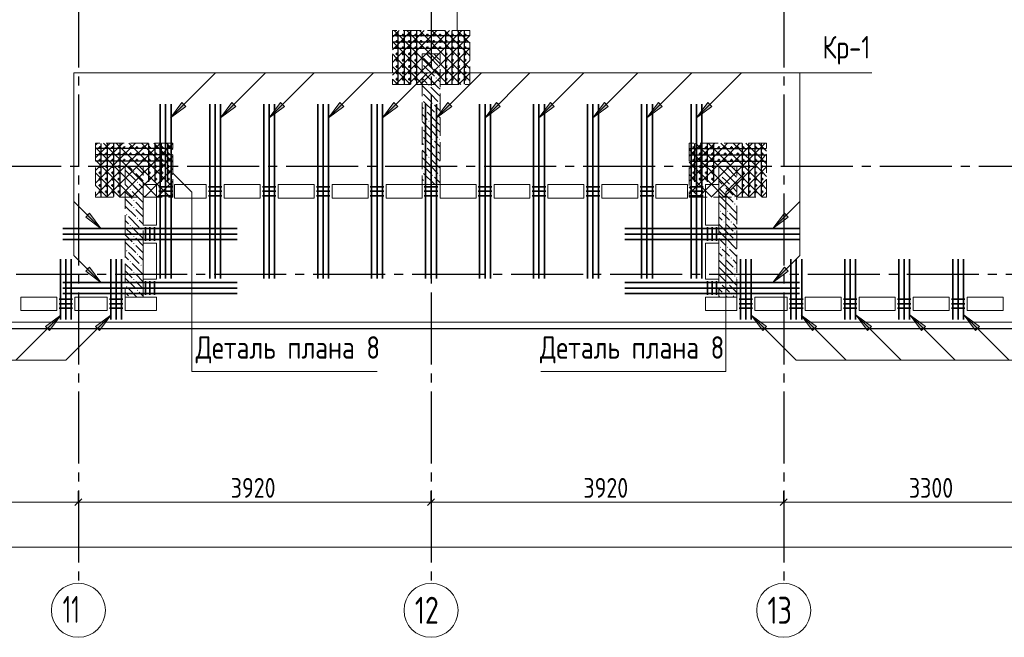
# Model space of a CAD drawing. Header units: millimetres. Extents: x 0 to 61017, y 0 to 42000.
# Tile 3 of 21: x 13147 to 24092, y 16370 to 23231. Entities that reach past the tile are written whole.
import ezdxf

# ---------------------------------------------------------------- set-up
doc = ezdxf.new("R2010")
doc.units = ezdxf.units.MM
doc.linetypes.add('______2', pattern=[270, 200, -70])
doc.linetypes.add('______5', pattern=[1100, 800, -100, 100, -100])
for name, color, linetype, lineweight in [('S1 Стержни арматуры фон', 7, 'Continuous', 25), ('Standard', 7, 'Continuous', 25), ('Вспомогательная арматура', 7, 'Continuous', 25), ('ЖБ Пилон', 180, 'Continuous', 25), ('Оси', 40, '______5', 18), ('Позиционная метка номер позиции', 7, 'Continuous', 13), ('Поперечная арматура', 7, 'Continuous', 25), ('Поперечное армирование AW фон', 7, 'Continuous', 25), ('Примечания', 7, 'Continuous', 25)]:
    doc.layers.add(name, color=color, linetype=linetype, lineweight=lineweight)
doc.layers.add('ЖБ Перекрытие верхний уровень', color=7, linetype='Continuous', lineweight=25, true_color=0xe0e0ff)
doc.styles.add('GOST 2.304-81', font='txt')
doc.styles.add('ISOCPEUR', font='txt')

msp = doc.modelspace()

# ---------------------------------------------------------------- hatches: boundary and pattern name
at = {"layer": 'ЖБ Пилон', "linetype": 'Continuous', "lineweight": 18, "transparency": 33554687}
for points in [[(17620, 22827), (17623, 22823), (17620, 22820)], [(17620, 22747), (17623, 22743), (17620, 22740)], [(17730, 22703), (17737, 22710), (17743, 22703), (17737, 22697)], [(17810, 22703), (17817, 22710), (17820, 22707), (17820, 22700), (17817, 22697)], [(17650, 22623), (17657, 22630), (17663, 22623), (17657, 22617)], [(17770, 22583), (17777, 22590), (17783, 22583), (17777, 22577)], [(17690, 22503), (17697, 22510), (17703, 22503), (17697, 22497)], [(17620, 22427), (17623, 22423), (17620, 22420)], [(17620, 22347), (17623, 22343), (17620, 22340)], [(17650, 22223), (17657, 22230), (17663, 22223), (17657, 22217)], [(17730, 22303), (17737, 22310), (17743, 22303), (17737, 22297)], [(17810, 22303), (17817, 22310), (17820, 22307), (17820, 22300), (17817, 22297)], [(17690, 22103), (17697, 22110), (17703, 22103), (17697, 22097)], [(17770, 22183), (17777, 22190), (17783, 22183), (17777, 22177)], [(17620, 22027), (17623, 22023), (17620, 22020)], [(17620, 21947), (17623, 21943), (17620, 21940)], [(17730, 21903), (17737, 21910), (17743, 21903), (17737, 21897)], [(17810, 21903), (17817, 21910), (17820, 21907), (17820, 21900), (17817, 21897)], [(17650, 21823), (17657, 21830), (17663, 21823), (17657, 21817)], [(17770, 21783), (17777, 21790), (17783, 21783), (17777, 21777)], [(17690, 21703), (17697, 21710), (17703, 21703), (17697, 21697)], [(17620, 21627), (17623, 21623), (17620, 21620)], [(21090, 21583), (21097, 21590), (21103, 21583), (21097, 21577)], [(14330, 21463), (14337, 21470), (14343, 21463), (14337, 21457)], [(14410, 21543), (14417, 21550), (14423, 21543), (14417, 21537)], [(17620, 21547), (17623, 21543), (17620, 21540)], [(17730, 21503), (17737, 21510), (17743, 21503), (17737, 21497)], [(17810, 21503), (17817, 21510), (17820, 21507), (17820, 21500), (17817, 21497)], [(20930, 21503), (20937, 21510), (20943, 21503), (20937, 21497)], [(21010, 21503), (21017, 21510), (21023, 21503), (21017, 21497)], [(14370, 21343), (14377, 21350), (14383, 21343), (14377, 21337)], [(14450, 21423), (14457, 21430), (14463, 21423), (14457, 21417)], [(17650, 21423), (17657, 21430), (17663, 21423), (17657, 21417)], [(20970, 21383), (20977, 21390), (20983, 21383), (20977, 21377)], [(21050, 21383), (21057, 21390), (21063, 21383), (21057, 21377)], [(14490, 21303), (14497, 21310), (14503, 21303), (14497, 21297)], [(21090, 21263), (21097, 21270), (21103, 21263), (21097, 21257)], [(14410, 21223), (14417, 21230), (14423, 21223), (14417, 21217)], [(14410, 21143), (14417, 21150), (14423, 21143), (14417, 21137)], [(21090, 21183), (21097, 21190), (21103, 21183), (21097, 21177)], [(14330, 21063), (14337, 21070), (14343, 21063), (14337, 21057)], [(14450, 21023), (14457, 21030), (14463, 21023), (14457, 21017)], [(20930, 21103), (20937, 21110), (20943, 21103), (20937, 21097)], [(21010, 21103), (21017, 21110), (21023, 21103), (21017, 21097)], [(14370, 20943), (14377, 20950), (14383, 20943), (14377, 20937)], [(14490, 20903), (14497, 20910), (14503, 20903), (14497, 20897)], [(20970, 20983), (20977, 20990), (20983, 20983), (20977, 20977)], [(21050, 20983), (21057, 20990), (21063, 20983), (21057, 20977)], [(14410, 20823), (14417, 20830), (14423, 20823), (14417, 20817)], [(21090, 20863), (21097, 20870), (21103, 20863), (21097, 20857)], [(14410, 20743), (14417, 20750), (14423, 20743), (14417, 20737)], [(20930, 20703), (20937, 20710), (20943, 20703), (20937, 20697)], [(21010, 20703), (21017, 20710), (21023, 20703), (21017, 20697)], [(21090, 20783), (21097, 20790), (21103, 20783), (21097, 20777)], [(14330, 20663), (14337, 20670), (14343, 20663), (14337, 20657)], [(14450, 20623), (14457, 20630), (14463, 20623), (14457, 20617)], [(20970, 20583), (20977, 20590), (20983, 20583), (20977, 20577)], [(21050, 20583), (21057, 20590), (21063, 20583), (21057, 20577)], [(14370, 20543), (14377, 20550), (14383, 20543), (14377, 20537)], [(14490, 20503), (14497, 20510), (14503, 20503), (14497, 20497)], [(21090, 20463), (21097, 20470), (21103, 20463), (21097, 20457)], [(14410, 20423), (14417, 20430), (14423, 20423), (14417, 20417)], [(21090, 20383), (21097, 20390), (21103, 20383), (21097, 20377)], [(14330, 20263), (14337, 20270), (14343, 20263), (14337, 20257)], [(14410, 20343), (14417, 20350), (14423, 20343), (14417, 20337)], [(20930, 20303), (20937, 20310), (20943, 20303), (20937, 20297)], [(21010, 20303), (21017, 20310), (21023, 20303), (21017, 20297)], [(14450, 20223), (14457, 20230), (14463, 20223), (14457, 20217)], [(20970, 20183), (20977, 20190), (20983, 20183), (20977, 20177)], [(21050, 20183), (21057, 20190), (21063, 20183), (21057, 20177)]]:
    msp.add_hatch(color=7, dxfattribs=at).paths.add_polyline_path(points, flags=16)
at = {"layer": 'Позиционная метка номер позиции', "linetype": 'Continuous', "lineweight": 13, "transparency": 33554687}
for points in [[(14994, 22268), (14824, 22140), (14951, 22310)], [(14994, 22268), (14824, 22140), (14951, 22310)], [(15550, 22268), (15380, 22140), (15507, 22310)], [(16090, 22268), (15920, 22140), (16047, 22310)], [(16750, 22268), (16580, 22140), (16707, 22310)], [(17350, 22268), (17180, 22140), (17307, 22310)], [(17950, 22268), (17780, 22140), (17907, 22310)], [(18490, 22268), (18320, 22140), (18447, 22310)], [(19090, 22268), (18920, 22140), (19047, 22310)], [(19690, 22268), (19520, 22140), (19647, 22310)], [(20290, 22268), (20120, 22140), (20247, 22310)], [(20840, 22268), (20670, 22140), (20797, 22310)], [(13923, 21080), (14051, 20910), (13881, 21037)], [(21691, 21037), (21521, 20910), (21649, 21080)], [(13923, 20480), (14051, 20310), (13881, 20437)], [(13923, 20480), (14051, 20310), (13881, 20437)], [(21691, 20437), (21521, 20310), (21649, 20480)], [(13435, 19822), (13605, 19950), (13478, 19780)], [(13990, 19822), (14160, 19950), (14033, 19780)], [(21407, 19780), (21280, 19950), (21450, 19822)], [(21962, 19780), (21835, 19950), (22005, 19822)], [(22572, 19780), (22445, 19950), (22615, 19822)], [(23172, 19780), (23045, 19950), (23215, 19822)], [(23772, 19780), (23645, 19950), (23815, 19822)]]:
    msp.add_hatch(color=7, dxfattribs=at).paths.add_polyline_path(points, flags=16)

# ---------------------------------------------------------------- linework, layer by layer
at = {"layer": 'S1 Стержни арматуры фон', "color": 7, "linetype": 'Continuous', "lineweight": 35, "transparency": 33554687}
for p, q in [((14710, 22294), (14710, 20356)), ((14710, 22294), (14710, 20356)), ((14770, 22294), (14770, 20356)), ((14770, 22294), (14770, 20356)), ((14830, 22294), (14830, 20356)), ((14830, 22294), (14830, 20356)), ((15260, 22294), (15260, 20356)), ((15260, 22294), (15260, 20356)), ((15320, 22294), (15320, 20356)), ((15320, 22294), (15320, 20356)), ((15380, 22294), (15380, 20356)), ((15380, 22294), (15380, 20356)), ((15860, 22294), (15860, 20356)), ((15860, 22294), (15860, 20356)), ((15920, 22294), (15920, 20356)), ((15920, 22294), (15920, 20356)), ((15980, 22294), (15980, 20356)), ((15980, 22294), (15980, 20356)), ((16460, 22294), (16460, 20356)), ((16460, 22294), (16460, 20356)), ((16520, 22294), (16520, 20356)), ((16520, 22294), (16520, 20356)), ((16580, 22294), (16580, 20356)), ((16580, 22294), (16580, 20356)), ((17060, 22294), (17060, 20356)), ((17060, 22294), (17060, 20356)), ((17120, 22294), (17120, 20356)), ((17120, 22294), (17120, 20356)), ((17180, 22294), (17180, 20356)), ((17180, 22294), (17180, 20356)), ((17660, 22294), (17660, 20356)), ((17660, 22294), (17660, 20356)), ((17720, 22294), (17720, 20356)), ((17720, 22294), (17720, 20356)), ((17780, 22294), (17780, 20356)), ((17780, 22294), (17780, 20356)), ((18260, 22294), (18260, 20356)), ((18260, 22294), (18260, 20356)), ((18320, 22294), (18320, 20356)), ((18320, 22294), (18320, 20356)), ((18380, 22294), (18380, 20356)), ((18380, 22294), (18380, 20356)), ((18860, 22294), (18860, 20356)), ((18860, 22294), (18860, 20356)), ((18920, 22294), (18920, 20356)), ((18920, 22294), (18920, 20356)), ((18980, 22294), (18980, 20356)), ((18980, 22294), (18980, 20356)), ((19460, 22294), (19460, 20356)), ((19460, 22294), (19460, 20356)), ((19520, 22294), (19520, 20356)), ((19520, 22294), (19520, 20356)), ((19580, 22294), (19580, 20356)), ((19580, 22294), (19580, 20356)), ((20060, 22294), (20060, 20356)), ((20060, 22294), (20060, 20356)), ((20120, 22294), (20120, 20356)), ((20120, 22294), (20120, 20356)), ((20180, 22294), (20180, 20356)), ((20180, 22294), (20180, 20356)), ((20610, 22294), (20610, 20356)), ((20610, 22294), (20610, 20356)), ((20670, 22294), (20670, 20356)), ((20670, 22294), (20670, 20356)), ((20730, 22294), (20730, 20356)), ((20730, 22294), (20730, 20356)), ((13626, 20910), (15564, 20910)), ((13626, 20910), (15564, 20910)), ((21814, 20910), (19876, 20910)), ((21814, 20910), (19876, 20910)), ((13626, 20850), (15564, 20850)), ((13626, 20850), (15564, 20850)), ((21814, 20850), (19876, 20850)), ((21814, 20850), (19876, 20850)), ((13626, 20790), (15564, 20790)), ((13626, 20790), (15564, 20790)), ((21814, 20790), (19876, 20790)), ((21814, 20790), (19876, 20790)), ((13600, 19900), (13600, 20572)), ((13660, 19900), (13660, 20572)), ((13720, 19900), (13720, 20572)), ((14160, 19900), (14160, 20572)), ((14220, 19900), (14220, 20572)), ((14280, 19900), (14280, 20572)), ((21160, 19900), (21160, 20572)), ((21220, 19900), (21220, 20572)), ((21280, 19900), (21280, 20572)), ((21720, 19900), (21720, 20572)), ((21780, 19900), (21780, 20572)), ((21840, 19900), (21840, 20572)), ((22320, 19900), (22320, 20572)), ((22380, 19900), (22380, 20572)), ((22440, 19900), (22440, 20572)), ((22920, 19900), (22920, 20572)), ((22980, 19900), (22980, 20572)), ((23040, 19900), (23040, 20572)), ((23520, 19900), (23520, 20572)), ((23580, 19900), (23580, 20572)), ((23640, 19900), (23640, 20572)), ((13626, 20310), (15564, 20310)), ((13626, 20310), (15564, 20310)), ((13626, 20250), (15564, 20250)), ((13626, 20250), (15564, 20250)), ((21814, 20310), (19876, 20310)), ((21814, 20310), (19876, 20310)), ((21814, 20250), (19876, 20250)), ((21814, 20250), (19876, 20250)), ((13626, 20190), (15564, 20190)), ((13626, 20190), (15564, 20190)), ((21814, 20190), (19876, 20190)), ((21814, 20190), (19876, 20190))]:
    msp.add_line(p, q, dxfattribs=at)
at = {"layer": 'Standard', "color": 251, "linetype": 'Continuous', "lineweight": -3, "true_color": 0x656565, "transparency": 33554687}
for p, q in [((13800, 17870), (13800, 17995)), ((17720, 17870), (17720, 17995)), ((21640, 17870), (21640, 17995)), ((13800, 17870), (13800, 17745)), ((13800, 17870), (13800, 17418)), ((17720, 17870), (17720, 17745)), ((17720, 17870), (17720, 17418)), ((21640, 17870), (21640, 17745)), ((21640, 17870), (21640, 17418))]:
    msp.add_line(p, q, dxfattribs=at)
at = {"layer": 'Standard', "color": 7, "linetype": 'Continuous', "lineweight": 13, "transparency": 33554687}
for p, q in [((10500, 17870), (13800, 17870)), ((13800, 17870), (17720, 17870)), ((17720, 17870), (21640, 17870)), ((21640, 17870), (24940, 17870)), ((49280, 17370), (7200, 17370))]:
    msp.add_line(p, q, dxfattribs=at)
at = {"layer": 'Standard', "color": 7, "linetype": 'Continuous', "lineweight": 25, "transparency": 33554687}
for p, q in [((13762, 17833), (13838, 17907)), ((17682, 17833), (17757, 17907)), ((21602, 17833), (21677, 17907))]:
    msp.add_line(p, q, dxfattribs=at)
at = {"layer": 'Standard', "color": 254, "linetype": 'Continuous', "lineweight": 25, "true_color": 0xc4c4ff, "transparency": 33554687}
msp.add_lwpolyline([(7025, 19800), (49780, 19800), (49780, 35644), (7025, 35644), (7025, 19800)], dxfattribs=at)
at = {"layer": 'Вспомогательная арматура', "color": 7, "linetype": 'Continuous', "lineweight": 25, "transparency": 33554687}
for p, q in [((17350, 23105), (17350, 22515)), ((17420, 23105), (17420, 22515)), ((17490, 23105), (17490, 22515)), ((17560, 23105), (17560, 22515)), ((17880, 23105), (17880, 22515)), ((17950, 23105), (17950, 22515)), ((18020, 23105), (18020, 22515)), ((18090, 23105), (18090, 22515)), ((18145, 23050), (17295, 23050)), ((18145, 22980), (17295, 22980)), ((18145, 22910), (17295, 22910)), ((14845, 21800), (13995, 21800)), ((14050, 21855), (14050, 21265)), ((14120, 21855), (14120, 21265)), ((14190, 21855), (14190, 21265)), ((14260, 21855), (14260, 21265)), ((14580, 21855), (14580, 21430)), ((14650, 21855), (14650, 21430)), ((14720, 21855), (14720, 21430)), ((14790, 21855), (14790, 21430)), ((20595, 21800), (21445, 21800)), ((20650, 21855), (20650, 21430)), ((20720, 21855), (20720, 21430)), ((20790, 21855), (20790, 21430)), ((20860, 21855), (20860, 21430)), ((21180, 21855), (21180, 21265)), ((21250, 21855), (21250, 21265)), ((21320, 21855), (21320, 21265)), ((21390, 21855), (21390, 21265)), ((14845, 21730), (13995, 21730)), ((20595, 21730), (21445, 21730)), ((14845, 21660), (13995, 21660)), ((20595, 21660), (21445, 21660))]:
    msp.add_line(p, q, dxfattribs=at)
at = {"layer": 'ЖБ Перекрытие верхний уровень', "color": 7, "linetype": 'Continuous', "lineweight": 18, "transparency": 33554687}
for p, q in [((14520, 20950), (14520, 21400)), ((14520, 21400), (14670, 21400)), ((14670, 21400), (14670, 20950)), ((14870, 21400), (15220, 21400)), ((14870, 21250), (14870, 21400)), ((15220, 21400), (15220, 21250)), ((15420, 21250), (15420, 21400)), ((15420, 21400), (15820, 21400)), ((15820, 21400), (15820, 21250)), ((16020, 21400), (16420, 21400)), ((16020, 21250), (16020, 21400)), ((16420, 21400), (16420, 21250)), ((16620, 21400), (17020, 21400)), ((16620, 21250), (16620, 21400)), ((17020, 21400), (17020, 21250)), ((17220, 21250), (17220, 21400)), ((17220, 21400), (17620, 21400)), ((17620, 21400), (17620, 21250)), ((17820, 21250), (17820, 21400)), ((17820, 21400), (18220, 21400)), ((18220, 21400), (18220, 21250)), ((18420, 21250), (18420, 21400)), ((18420, 21400), (18820, 21400)), ((18820, 21400), (18820, 21250)), ((19020, 21250), (19020, 21400)), ((19020, 21400), (19420, 21400)), ((19420, 21400), (19420, 21250)), ((19620, 21400), (20020, 21400)), ((19620, 21250), (19620, 21400)), ((20020, 21400), (20020, 21250)), ((20220, 21250), (20220, 21400)), ((20220, 21400), (20570, 21400)), ((20570, 21400), (20570, 21250)), ((20770, 20950), (20770, 21400)), ((20770, 21400), (20920, 21400)), ((20920, 21400), (20920, 20950)), ((15220, 21250), (14870, 21250)), ((15820, 21250), (15420, 21250)), ((16420, 21250), (16020, 21250)), ((17020, 21250), (16620, 21250)), ((17620, 21250), (17220, 21250)), ((18220, 21250), (17820, 21250)), ((18820, 21250), (18420, 21250)), ((19420, 21250), (19020, 21250)), ((20020, 21250), (19620, 21250)), ((20570, 21250), (20220, 21250)), ((14670, 20950), (14520, 20950)), ((20920, 20950), (20770, 20950)), ((14520, 20350), (14520, 20750)), ((14520, 20750), (14670, 20750)), ((14670, 20750), (14670, 20350)), ((20770, 20350), (20770, 20750)), ((20770, 20750), (20920, 20750)), ((20920, 20750), (20920, 20350)), ((14670, 20350), (14520, 20350)), ((20920, 20350), (20770, 20350)), ((13160, 20000), (13160, 20150)), ((13160, 20150), (13560, 20150)), ((13560, 20150), (13560, 20000)), ((13760, 20000), (13760, 20150)), ((13760, 20150), (14120, 20150)), ((14120, 20150), (14120, 20000)), ((14320, 20000), (14320, 20150)), ((14320, 20150), (14670, 20150)), ((14670, 20150), (14670, 20000)), ((20770, 20000), (20770, 20150)), ((20770, 20150), (21120, 20150)), ((21120, 20150), (21120, 20000)), ((21320, 20000), (21320, 20150)), ((21320, 20150), (21680, 20150)), ((21680, 20150), (21680, 20000)), ((21880, 20150), (22280, 20150)), ((21880, 20000), (21880, 20150)), ((22280, 20150), (22280, 20000)), ((22480, 20000), (22480, 20150)), ((22480, 20150), (22880, 20150)), ((22880, 20150), (22880, 20000)), ((23080, 20000), (23080, 20150)), ((23080, 20150), (23480, 20150)), ((23480, 20150), (23480, 20000)), ((23680, 20150), (24080, 20150)), ((23680, 20000), (23680, 20150)), ((24080, 20150), (24080, 20000)), ((13560, 20000), (13160, 20000)), ((14120, 20000), (13760, 20000)), ((14670, 20000), (14320, 20000)), ((21120, 20000), (20770, 20000)), ((21680, 20000), (21320, 20000)), ((22280, 20000), (21880, 20000)), ((22880, 20000), (22480, 20000)), ((23480, 20000), (23080, 20000)), ((24080, 20000), (23680, 20000)), ((7100, 19870), (28240, 19870))]:
    msp.add_line(p, q, dxfattribs=at)
at = {"layer": 'ЖБ Пилон', "color": 253, "linetype": '______2', "lineweight": 13, "true_color": 0xa0a0a0, "transparency": 33554687}
for p, q in [((17620, 22850), (17620, 21400)), ((17820, 22850), (17620, 22850)), ((17820, 21400), (17820, 22850)), ((14320, 21600), (14320, 20150)), ((14520, 21600), (14320, 21600)), ((14520, 20150), (14520, 21600)), ((20920, 21600), (20920, 20150)), ((21120, 21600), (20920, 21600)), ((21120, 20150), (21120, 21600)), ((17620, 21400), (17820, 21400)), ((14320, 20150), (14520, 20150)), ((20920, 20150), (21120, 20150))]:
    msp.add_line(p, q, dxfattribs=at)
at = {"layer": 'ЖБ Пилон', "color": 9, "linetype": 'Continuous', "lineweight": 18, "true_color": 0xc7c7c7, "transparency": 33554687}
for p, q in [((17637, 22803), (17717, 22723)), ((17717, 22803), (17670, 22850)), ((17717, 22803), (17797, 22723)), ((17750, 22850), (17797, 22803)), ((17797, 22803), (17820, 22780)), ((17620, 22660), (17637, 22643)), ((17637, 22723), (17757, 22603)), ((17797, 22643), (17757, 22683)), ((17620, 22580), (17677, 22523)), ((17797, 22483), (17677, 22603)), ((17820, 22620), (17797, 22643)), ((17797, 22563), (17820, 22540)), ((17717, 22403), (17620, 22500)), ((17717, 22483), (17797, 22403)), ((17797, 22483), (17820, 22460)), ((17637, 22403), (17717, 22323)), ((17717, 22403), (17797, 22323)), ((17797, 22403), (17820, 22380)), ((17620, 22260), (17637, 22243)), ((17637, 22323), (17757, 22203)), ((17797, 22243), (17757, 22283)), ((17820, 22220), (17797, 22243)), ((17620, 22180), (17677, 22123)), ((17797, 22083), (17677, 22203)), ((17797, 22163), (17820, 22140)), ((17717, 22003), (17620, 22100)), ((17637, 22003), (17717, 21923)), ((17717, 22083), (17797, 22003)), ((17717, 22003), (17797, 21923)), ((17797, 22083), (17820, 22060)), ((17797, 22003), (17820, 21980)), ((17637, 21923), (17757, 21803)), ((17620, 21860), (17637, 21843)), ((17797, 21683), (17677, 21803)), ((17797, 21843), (17757, 21883)), ((17820, 21820), (17797, 21843)), ((17620, 21780), (17677, 21723)), ((17717, 21603), (17620, 21700)), ((17717, 21683), (17797, 21603)), ((17797, 21763), (17820, 21740)), ((17797, 21683), (17820, 21660)), ((14397, 21563), (14360, 21600)), ((14440, 21600), (14517, 21523)), ((17637, 21603), (17717, 21523)), ((17717, 21603), (17797, 21523)), ((17797, 21603), (17820, 21580)), ((20920, 21600), (20997, 21523)), ((21000, 21600), (21117, 21483)), ((21117, 21563), (21120, 21560)), ((14320, 21560), (14437, 21443)), ((14437, 21523), (14520, 21440)), ((17620, 21460), (17637, 21443)), ((17637, 21523), (17757, 21403)), ((17797, 21443), (17757, 21483)), ((20997, 21443), (20957, 21483)), ((21037, 21483), (21120, 21400)), ((14320, 21400), (14357, 21363)), ((14357, 21443), (14477, 21323)), ((14520, 21360), (14477, 21403)), ((17680, 21400), (17677, 21403)), ((17820, 21420), (17797, 21443)), ((20920, 21440), (20957, 21403)), ((20997, 21283), (20920, 21360)), ((21037, 21403), (20997, 21443)), ((20997, 21363), (21077, 21283)), ((21077, 21363), (21120, 21320)), ((14320, 21320), (14397, 21243)), ((14357, 21203), (14320, 21240)), ((14517, 21203), (14397, 21323)), ((14517, 21283), (14520, 21280)), ((20920, 21280), (20997, 21203)), ((20997, 21283), (21077, 21203)), ((21120, 21240), (21117, 21243)), ((14320, 21160), (14437, 21043)), ((14397, 21163), (14357, 21203)), ((14437, 21203), (14517, 21123)), ((14517, 21203), (14520, 21200)), ((20920, 21200), (20997, 21123)), ((20997, 21203), (21117, 21083)), ((21117, 21163), (21120, 21160)), ((14357, 21043), (14477, 20923)), ((14437, 21123), (14520, 21040)), ((20920, 21040), (20957, 21003)), ((20997, 21043), (20957, 21083)), ((21037, 21003), (20997, 21043)), ((21037, 21083), (21120, 21000)), ((14320, 21000), (14357, 20963)), ((14320, 20920), (14397, 20843)), ((14517, 20803), (14397, 20923)), ((14520, 20960), (14477, 21003)), ((20997, 20883), (20920, 20960)), ((20997, 20963), (21077, 20883)), ((21077, 20963), (21120, 20920)), ((14357, 20803), (14320, 20840)), ((14397, 20763), (14357, 20803)), ((14437, 20803), (14517, 20723)), ((14517, 20883), (14520, 20880)), ((14517, 20803), (14520, 20800)), ((20920, 20880), (20997, 20803)), ((20920, 20800), (20997, 20723)), ((20997, 20883), (21077, 20803)), ((20997, 20803), (21117, 20683)), ((21120, 20840), (21117, 20843)), ((14320, 20760), (14437, 20643)), ((14437, 20723), (14520, 20640)), ((21117, 20763), (21120, 20760)), ((14320, 20600), (14357, 20563)), ((14357, 20643), (14477, 20523)), ((14520, 20560), (14477, 20603)), ((20920, 20640), (20957, 20603)), ((20997, 20643), (20957, 20683)), ((21037, 20603), (20997, 20643)), ((21037, 20683), (21120, 20600)), ((14320, 20520), (14397, 20443)), ((14517, 20403), (14397, 20523)), ((14517, 20483), (14520, 20480)), ((20997, 20483), (20920, 20560)), ((20920, 20480), (20997, 20403)), ((20997, 20563), (21077, 20483)), ((20997, 20483), (21077, 20403)), ((21077, 20563), (21120, 20520)), ((14357, 20403), (14320, 20440)), ((14320, 20360), (14437, 20243)), ((14397, 20363), (14357, 20403)), ((14437, 20403), (14517, 20323)), ((14517, 20403), (14520, 20400)), ((20920, 20400), (20997, 20323)), ((20997, 20403), (21117, 20283)), ((21120, 20440), (21117, 20443)), ((21117, 20363), (21120, 20360)), ((14437, 20323), (14520, 20240)), ((20997, 20243), (20957, 20283)), ((21037, 20283), (21120, 20200)), ((14320, 20200), (14357, 20163)), ((14357, 20243), (14450, 20150)), ((14520, 20160), (14477, 20203)), ((20920, 20240), (20957, 20203)), ((20930, 20150), (20920, 20160)), ((21037, 20203), (20997, 20243)), ((20997, 20163), (21010, 20150)), ((21077, 20163), (21090, 20150))]:
    msp.add_line(p, q, dxfattribs=at)
at = {"layer": 'Оси', "color": 8, "linetype": '______5', "lineweight": -3, "transparency": 33554687}
for p, q in [((13800, 40000), (13800, 16970)), ((21640, 40000), (21640, 16970)), ((17720, 38900), (17720, 16970)), ((49910, 21600), (4600, 21600)), ((50210, 20400), (4600, 20400))]:
    msp.add_line(p, q, dxfattribs=at)
at = {"layer": 'Оси', "color": 7, "linetype": 'Continuous', "lineweight": 13, "transparency": 33554687}
for centre in [(13800, 16670), (17720, 16670), (21640, 16670)]:
    msp.add_circle(centre, 300, dxfattribs=at)
at = {"layer": 'Позиционная метка номер позиции', "color": 7, "linetype": 'Continuous', "lineweight": 13, "transparency": 33554687}
for p, q in [((14824, 22140), (15324, 22640)), ((15380, 22140), (15880, 22640)), ((15920, 22140), (16420, 22640)), ((16580, 22140), (17080, 22640)), ((17180, 22140), (17680, 22640)), ((17780, 22140), (18280, 22640)), ((18320, 22140), (18820, 22640)), ((18920, 22140), (19420, 22640)), ((19520, 22140), (20020, 22640)), ((20120, 22140), (20620, 22640)), ((20670, 22140), (21170, 22640)), ((14824, 22140), (14951, 22310)), ((14824, 22140), (14951, 22310)), ((14994, 22268), (14824, 22140)), ((14994, 22268), (14824, 22140)), ((14951, 22310), (14994, 22268)), ((14951, 22310), (14994, 22268)), ((14972, 22289), (14983, 22300)), ((14972, 22289), (14983, 22300)), ((15380, 22140), (15507, 22310)), ((15550, 22268), (15380, 22140)), ((15507, 22310), (15550, 22268)), ((15528, 22289), (15539, 22300)), ((15920, 22140), (16047, 22310)), ((16090, 22268), (15920, 22140)), ((16047, 22310), (16090, 22268)), ((16068, 22289), (16079, 22300)), ((16580, 22140), (16707, 22310)), ((16750, 22268), (16580, 22140)), ((16707, 22310), (16750, 22268)), ((16728, 22289), (16739, 22300)), ((17180, 22140), (17307, 22310)), ((17350, 22268), (17180, 22140)), ((17307, 22310), (17350, 22268)), ((17328, 22289), (17339, 22300)), ((17780, 22140), (17907, 22310)), ((17950, 22268), (17780, 22140)), ((17907, 22310), (17950, 22268)), ((17928, 22289), (17939, 22300)), ((18320, 22140), (18447, 22310)), ((18490, 22268), (18320, 22140)), ((18447, 22310), (18490, 22268)), ((18468, 22289), (18479, 22300)), ((18920, 22140), (19047, 22310)), ((19090, 22268), (18920, 22140)), ((19047, 22310), (19090, 22268)), ((19068, 22289), (19079, 22300)), ((19520, 22140), (19647, 22310)), ((19690, 22268), (19520, 22140)), ((19647, 22310), (19690, 22268)), ((19668, 22289), (19679, 22300)), ((20120, 22140), (20247, 22310)), ((20290, 22268), (20120, 22140)), ((20247, 22310), (20290, 22268)), ((20268, 22289), (20279, 22300)), ((20670, 22140), (20797, 22310)), ((20840, 22268), (20670, 22140)), ((20797, 22310), (20840, 22268)), ((20818, 22289), (20829, 22300)), ((14824, 22140), (14824, 22140)), ((14824, 22140), (14824, 22140)), ((14824, 22140), (14824, 22140)), ((14824, 22140), (14824, 22140)), ((14824, 22140), (14824, 22140)), ((14824, 22140), (14824, 22140)), ((15380, 22140), (15380, 22140)), ((15380, 22140), (15380, 22140)), ((15380, 22140), (15380, 22140)), ((15920, 22140), (15920, 22140)), ((15920, 22140), (15920, 22140)), ((15920, 22140), (15920, 22140)), ((16580, 22140), (16580, 22140)), ((16580, 22140), (16580, 22140)), ((16580, 22140), (16580, 22140)), ((17180, 22140), (17180, 22140)), ((17180, 22140), (17180, 22140)), ((17180, 22140), (17180, 22140)), ((17780, 22140), (17780, 22140)), ((17780, 22140), (17780, 22140)), ((17780, 22140), (17780, 22140)), ((18320, 22140), (18320, 22140)), ((18320, 22140), (18320, 22140)), ((18320, 22140), (18320, 22140)), ((18920, 22140), (18920, 22140)), ((18920, 22140), (18920, 22140)), ((18920, 22140), (18920, 22140)), ((19520, 22140), (19520, 22140)), ((19520, 22140), (19520, 22140)), ((19520, 22140), (19520, 22140)), ((20120, 22140), (20120, 22140)), ((20120, 22140), (20120, 22140)), ((20120, 22140), (20120, 22140)), ((20670, 22140), (20670, 22140)), ((20670, 22140), (20670, 22140)), ((20670, 22140), (20670, 22140)), ((14051, 20910), (13751, 21210)), ((21521, 20910), (21821, 21210)), ((13881, 21037), (13923, 21080)), ((14051, 20910), (13881, 21037)), ((13902, 21058), (13892, 21069)), ((13923, 21080), (14051, 20910)), ((21521, 20910), (21649, 21080)), ((21691, 21037), (21521, 20910)), ((21649, 21080), (21691, 21037)), ((21670, 21058), (21680, 21069)), ((14051, 20910), (14051, 20910)), ((14051, 20910), (14051, 20910)), ((14051, 20910), (14051, 20910)), ((21521, 20910), (21521, 20910)), ((21521, 20910), (21521, 20910)), ((21521, 20910), (21521, 20910)), ((14051, 20310), (13751, 20610)), ((13881, 20437), (13923, 20480)), ((13881, 20437), (13923, 20480)), ((13902, 20458), (13892, 20469)), ((13902, 20458), (13892, 20469)), ((13923, 20480), (14051, 20310)), ((13923, 20480), (14051, 20310)), ((21521, 20310), (21649, 20480)), ((21649, 20480), (21691, 20437)), ((21670, 20458), (21680, 20469)), ((14051, 20310), (13881, 20437)), ((14051, 20310), (13881, 20437)), ((21691, 20437), (21521, 20310)), ((14051, 20310), (14051, 20310)), ((14051, 20310), (14051, 20310)), ((14051, 20310), (14051, 20310)), ((14051, 20310), (14051, 20310)), ((14051, 20310), (14051, 20310)), ((14051, 20310), (14051, 20310)), ((21521, 20310), (21521, 20310)), ((21521, 20310), (21521, 20310)), ((21521, 20310), (21521, 20310)), ((13435, 19822), (13605, 19950)), ((13605, 19950), (13478, 19780)), ((13605, 19950), (13605, 19950)), ((13605, 19950), (13605, 19950)), ((13605, 19950), (13605, 19950)), ((13990, 19822), (14160, 19950)), ((14160, 19950), (14033, 19780)), ((14160, 19950), (14160, 19950)), ((14160, 19950), (14160, 19950)), ((14160, 19950), (14160, 19950)), ((21280, 19950), (21280, 19950)), ((21280, 19950), (21280, 19950)), ((21280, 19950), (21280, 19950)), ((21280, 19950), (21450, 19822)), ((21407, 19780), (21280, 19950)), ((21835, 19950), (21835, 19950)), ((21835, 19950), (21835, 19950)), ((21835, 19950), (21835, 19950)), ((21835, 19950), (22005, 19822)), ((21962, 19780), (21835, 19950)), ((22445, 19950), (22445, 19950)), ((22445, 19950), (22445, 19950)), ((22445, 19950), (22445, 19950)), ((22445, 19950), (22615, 19822)), ((22572, 19780), (22445, 19950)), ((23045, 19950), (23045, 19950)), ((23045, 19950), (23045, 19950)), ((23045, 19950), (23045, 19950)), ((23045, 19950), (23215, 19822)), ((23172, 19780), (23045, 19950)), ((23645, 19950), (23645, 19950)), ((23645, 19950), (23645, 19950)), ((23645, 19950), (23645, 19950)), ((23645, 19950), (23815, 19822)), ((23772, 19780), (23645, 19950)), ((13478, 19780), (13435, 19822)), ((14033, 19780), (13990, 19822)), ((21450, 19822), (21407, 19780)), ((22005, 19822), (21962, 19780)), ((22615, 19822), (22572, 19780)), ((23215, 19822), (23172, 19780)), ((23815, 19822), (23772, 19780)), ((13457, 19801), (13446, 19791)), ((14012, 19801), (14001, 19791)), ((21428, 19801), (21439, 19791)), ((21983, 19801), (21994, 19791)), ((22593, 19801), (22604, 19791)), ((23193, 19801), (23204, 19791)), ((23793, 19801), (23804, 19791))]:
    msp.add_line(p, q, dxfattribs=at)
for points in [[(14051, 20310), (13751, 20610), (13751, 22640), (22621, 22640)], [(14824, 22140), (15324, 22640), (22621, 22640)], [(21521, 20310), (21821, 20610), (21821, 22640), (22621, 22640)], [(14160, 19950), (13660, 19450), (10140, 19450)], [(13605, 19950), (13105, 19450), (12305, 19450)], [(21280, 19950), (21780, 19450), (25300, 19450)], [(21835, 19950), (22335, 19450), (23135, 19450)], [(22445, 19950), (22945, 19450), (23745, 19450)], [(23045, 19950), (23545, 19450), (24345, 19450)], [(23645, 19950), (24145, 19450), (24945, 19450)]]:
    msp.add_lwpolyline(points, dxfattribs=at)
at = {"layer": 'Поперечная арматура', "color": 7, "linetype": 'Continuous', "lineweight": 50, "transparency": 33554687}
for centre in [(17340, 23060), (17340, 22990), (17410, 23060), (17410, 22990), (17480, 23060), (17480, 22990), (17550, 23060), (17550, 22990), (17610, 23060), (17610, 22990), (17680, 23060), (17680, 22990), (17750, 23060), (17750, 22990), (17820, 23060), (17820, 22990), (17890, 23060), (17890, 22990), (17960, 23060), (17960, 22990), (18030, 23060), (18030, 22990), (18100, 23060), (18100, 22990), (17340, 22920), (17410, 22920), (17480, 22920), (17550, 22920), (17610, 22920), (17680, 22920), (17750, 22920), (17820, 22920), (17890, 22920), (17960, 22920), (18030, 22920), (18100, 22920), (17340, 22850), (17340, 22780), (17410, 22850), (17410, 22780), (17480, 22850), (17480, 22780), (17550, 22850), (17550, 22780), (17890, 22850), (17890, 22780), (17960, 22850), (17960, 22780), (18030, 22850), (18030, 22780), (18100, 22850), (18100, 22780), (17340, 22710), (17410, 22710), (17480, 22710), (17550, 22710), (17890, 22710), (17960, 22710), (18030, 22710), (18100, 22710), (17340, 22640), (17340, 22570), (17410, 22640), (17410, 22570), (17480, 22640), (17480, 22570), (17550, 22640), (17550, 22570), (17890, 22640), (17890, 22570), (17960, 22640), (17960, 22570), (18030, 22640), (18030, 22570), (18100, 22640), (18100, 22570), (14040, 21810), (14110, 21810), (14180, 21810), (14250, 21810), (14310, 21810), (14380, 21810), (14450, 21810), (14520, 21810), (14590, 21810), (14660, 21810), (14730, 21810), (14800, 21810), (20640, 21810), (20710, 21810), (20780, 21810), (20850, 21810), (20920, 21810), (20990, 21810), (21060, 21810), (21130, 21810), (21190, 21810), (21260, 21810), (21330, 21810), (21400, 21810), (14040, 21740), (14040, 21670), (14110, 21740), (14110, 21670), (14180, 21740), (14180, 21670), (14250, 21740), (14250, 21670), (14310, 21740), (14310, 21670), (14380, 21740), (14380, 21670), (14450, 21740), (14450, 21670), (14520, 21740), (14520, 21670), (14590, 21740), (14590, 21670), (14660, 21740), (14660, 21670), (14730, 21740), (14730, 21670), (14800, 21740), (14800, 21670), (20640, 21740), (20640, 21670), (20710, 21740), (20710, 21670), (20780, 21740), (20780, 21670), (20850, 21740), (20850, 21670), (20920, 21740), (20920, 21670), (20990, 21740), (20990, 21670), (21060, 21740), (21060, 21670), (21130, 21740), (21130, 21670), (21190, 21740), (21190, 21670), (21260, 21740), (21260, 21670), (21330, 21740), (21330, 21670), (21400, 21740), (21400, 21670), (14040, 21600), (14110, 21600), (14180, 21600), (14250, 21600), (14590, 21600), (14660, 21600), (14730, 21600), (14800, 21600), (20640, 21600), (20710, 21600), (20780, 21600), (20850, 21600), (21190, 21600), (21260, 21600), (21330, 21600), (21400, 21600), (14040, 21530), (14040, 21460), (14110, 21530), (14110, 21460), (14180, 21530), (14180, 21460), (14250, 21530), (14250, 21460), (14590, 21530), (14590, 21460), (14660, 21530), (14660, 21460), (14730, 21530), (14730, 21460), (14800, 21530), (14800, 21460), (20640, 21530), (20640, 21460), (20710, 21530), (20710, 21460), (20780, 21530), (20780, 21460), (20850, 21530), (20850, 21460), (21190, 21530), (21190, 21460), (21260, 21530), (21260, 21460), (21330, 21530), (21330, 21460), (21400, 21530), (21400, 21460), (14040, 21390), (14110, 21390), (14180, 21390), (14250, 21390), (21190, 21390), (21260, 21390), (21330, 21390), (21400, 21390), (14040, 21320), (14110, 21320), (14180, 21320), (14250, 21320), (21190, 21320), (21260, 21320), (21330, 21320), (21400, 21320)]:
    msp.add_circle(centre, 5, dxfattribs=at)
at = {"layer": 'Поперечное армирование AW фон', "color": 7, "linetype": 'Continuous', "lineweight": 35, "transparency": 33554687}
for p, q in [((14695, 21375), (14845, 21375)), ((15245, 21375), (15395, 21375)), ((15845, 21375), (15995, 21375)), ((16445, 21375), (16595, 21375)), ((17045, 21375), (17195, 21375)), ((17645, 21375), (17795, 21375)), ((18245, 21375), (18395, 21375)), ((18845, 21375), (18995, 21375)), ((19445, 21375), (19595, 21375)), ((20045, 21375), (20195, 21375)), ((20595, 21375), (20745, 21375)), ((14695, 21325), (14845, 21325)), ((14695, 21275), (14845, 21275)), ((15245, 21325), (15395, 21325)), ((15245, 21275), (15395, 21275)), ((15845, 21325), (15995, 21325)), ((15845, 21275), (15995, 21275)), ((16445, 21325), (16595, 21325)), ((16445, 21275), (16595, 21275)), ((17045, 21325), (17195, 21325)), ((17045, 21275), (17195, 21275)), ((17645, 21325), (17795, 21325)), ((17645, 21275), (17795, 21275)), ((18245, 21325), (18395, 21325)), ((18245, 21275), (18395, 21275)), ((18845, 21325), (18995, 21325)), ((18845, 21275), (18995, 21275)), ((19445, 21325), (19595, 21325)), ((19445, 21275), (19595, 21275)), ((20045, 21325), (20195, 21325)), ((20045, 21275), (20195, 21275)), ((20595, 21325), (20745, 21325)), ((20595, 21275), (20745, 21275)), ((14545, 20775), (14545, 20925)), ((14595, 20775), (14595, 20925)), ((14645, 20775), (14645, 20925)), ((20795, 20775), (20795, 20925)), ((20845, 20775), (20845, 20925)), ((20895, 20775), (20895, 20925)), ((14545, 20175), (14545, 20325)), ((14595, 20175), (14595, 20325)), ((14645, 20175), (14645, 20325)), ((20795, 20175), (20795, 20325)), ((20845, 20175), (20845, 20325)), ((20895, 20175), (20895, 20325)), ((13735, 20125), (13585, 20125)), ((13735, 20075), (13585, 20075)), ((14295, 20125), (14145, 20125)), ((14295, 20075), (14145, 20075)), ((21295, 20125), (21145, 20125)), ((21295, 20075), (21145, 20075)), ((21855, 20125), (21705, 20125)), ((21855, 20075), (21705, 20075)), ((22455, 20125), (22305, 20125)), ((22455, 20075), (22305, 20075)), ((23055, 20125), (22905, 20125)), ((23055, 20075), (22905, 20075)), ((23655, 20125), (23505, 20125)), ((23655, 20075), (23505, 20075)), ((13735, 20025), (13585, 20025)), ((14295, 20025), (14145, 20025)), ((21295, 20025), (21145, 20025)), ((21855, 20025), (21705, 20025)), ((22455, 20025), (22305, 20025)), ((23055, 20025), (22905, 20025)), ((23655, 20025), (23505, 20025))]:
    msp.add_line(p, q, dxfattribs=at)
at = {"layer": 'Примечания', "color": 252, "linetype": 'Continuous', "lineweight": 13, "true_color": 0x8f8f8f, "transparency": 33554687}
for p, q in [((17290, 23036), (17364, 23110)), ((17290, 22896), (17504, 23110)), ((17310, 23110), (17617, 22803)), ((17337, 22803), (17644, 23110)), ((17450, 23110), (17757, 22803)), ((17477, 22803), (17784, 23110)), ((17590, 23110), (17897, 22803)), ((17617, 22803), (17924, 23110)), ((17730, 23110), (18037, 22803)), ((17757, 22803), (18064, 23110)), ((17870, 23110), (18150, 22830)), ((18010, 23110), (18150, 22970)), ((17290, 22990), (17477, 22803)), ((17897, 22803), (18150, 23056)), ((18037, 22803), (18150, 22916)), ((17290, 22850), (17337, 22803)), ((17290, 22756), (17337, 22803)), ((17290, 22616), (17477, 22803)), ((17324, 22510), (17617, 22803)), ((17337, 22803), (17630, 22510)), ((17464, 22510), (17757, 22803)), ((17477, 22803), (17770, 22510)), ((17604, 22510), (17897, 22803)), ((17617, 22803), (17910, 22510)), ((17744, 22510), (18037, 22803)), ((17757, 22803), (18050, 22510)), ((17884, 22510), (18150, 22776)), ((17897, 22803), (18150, 22550)), ((18037, 22803), (18150, 22690)), ((17290, 22710), (17490, 22510)), ((17290, 22570), (17350, 22510)), ((18024, 22510), (18150, 22636)), ((13990, 21836), (14014, 21860)), ((13990, 21696), (14154, 21860)), ((13990, 21556), (14294, 21860)), ((13990, 21416), (14397, 21823)), ((13990, 21810), (14397, 21403)), ((14080, 21860), (14397, 21543)), ((14220, 21860), (14397, 21683)), ((14360, 21860), (14397, 21823)), ((14397, 21823), (14434, 21860)), ((14397, 21683), (14574, 21860)), ((14397, 21543), (14714, 21860)), ((14397, 21403), (14850, 21856)), ((14397, 21823), (14817, 21403)), ((14500, 21860), (14850, 21510)), ((14640, 21860), (14850, 21650)), ((14780, 21860), (14850, 21790)), ((20590, 21856), (20594, 21860)), ((20590, 21716), (20734, 21860)), ((20590, 21576), (20874, 21860)), ((20590, 21436), (21014, 21860)), ((20590, 21790), (20977, 21403)), ((20660, 21860), (21117, 21403)), ((20697, 21403), (21154, 21860)), ((20800, 21860), (21257, 21403)), ((20837, 21403), (21294, 21860)), ((20940, 21860), (21397, 21403)), ((20977, 21403), (21397, 21823)), ((21080, 21860), (21397, 21543)), ((21220, 21860), (21397, 21683)), ((21360, 21860), (21397, 21823)), ((21397, 21823), (21434, 21860)), ((21397, 21823), (21450, 21770)), ((14117, 21403), (14397, 21683)), ((14397, 21683), (14677, 21403)), ((14537, 21403), (14850, 21716)), ((21117, 21403), (21397, 21683)), ((21397, 21683), (21450, 21736)), ((21397, 21683), (21450, 21630)), ((13990, 21670), (14257, 21403)), ((14677, 21403), (14850, 21576)), ((20590, 21650), (20837, 21403)), ((21397, 21543), (21450, 21596)), ((13990, 21530), (14117, 21403)), ((14257, 21403), (14397, 21543)), ((14397, 21543), (14537, 21403)), ((20590, 21510), (20697, 21403)), ((21257, 21403), (21397, 21543)), ((21397, 21543), (21450, 21490)), ((21397, 21403), (21450, 21456)), ((13990, 21276), (14117, 21403)), ((13990, 21390), (14120, 21260)), ((14114, 21260), (14257, 21403)), ((14117, 21403), (14260, 21260)), ((14254, 21260), (14397, 21403)), ((14257, 21403), (14397, 21263)), ((14397, 21263), (14537, 21403)), ((14397, 21403), (14540, 21260)), ((14534, 21260), (14677, 21403)), ((14537, 21403), (14680, 21260)), ((14674, 21260), (14817, 21403)), ((14677, 21403), (14820, 21260)), ((14817, 21403), (14850, 21436)), ((14817, 21403), (14850, 21370)), ((20590, 21296), (20697, 21403)), ((20590, 21370), (20700, 21260)), ((20694, 21260), (20837, 21403)), ((20697, 21403), (20840, 21260)), ((20834, 21260), (20977, 21403)), ((20837, 21403), (20980, 21260)), ((20974, 21260), (21117, 21403)), ((20977, 21403), (21120, 21260)), ((21114, 21260), (21257, 21403)), ((21117, 21403), (21260, 21260)), ((21254, 21260), (21397, 21403)), ((21257, 21403), (21397, 21263)), ((21397, 21403), (21450, 21350)), ((14394, 21260), (14397, 21263)), ((14397, 21263), (14400, 21260)), ((14814, 21260), (14850, 21296)), ((21394, 21260), (21397, 21263)), ((21397, 21263), (21450, 21316)), ((21397, 21263), (21400, 21260))]:
    msp.add_line(p, q, dxfattribs=at)
at = {"layer": 'Примечания', "color": 7, "linetype": '______2', "lineweight": 13, "transparency": 33554687}
for p, q in [((18150, 23110), (17290, 23110)), ((17290, 23110), (17290, 22510)), ((18150, 22510), (18150, 23110)), ((17290, 22510), (18150, 22510)), ((14850, 21860), (13990, 21860)), ((13990, 21860), (13990, 21260)), ((14850, 21260), (14850, 21860)), ((21450, 21860), (20590, 21860)), ((20590, 21860), (20590, 21260)), ((21450, 21260), (21450, 21860)), ((13990, 21260), (14850, 21260)), ((20590, 21260), (21450, 21260))]:
    msp.add_line(p, q, dxfattribs=at)
at = {"layer": 'Примечания', "color": 7, "linetype": 'Continuous', "lineweight": 13, "transparency": 33554687}
for points in [[(18012, 23110), (18012, 23733), (20498, 23733)], [(14850, 21526), (15062, 21314), (15062, 19321), (17121, 19321)], [(21210, 21526), (20998, 21314), (20998, 19321), (18939, 19321)]]:
    msp.add_lwpolyline(points, dxfattribs=at)

# ---------------------------------------------------------------- texts
at = {"layer": 'Standard', "color": 7, "linetype": 'Continuous', "lineweight": 25, "transparency": 33554687, "attachment_point": 7, "style": 'GOST 2.304-81'}
for s, insert, char_height, width in [('Кр-1', (22071, 22732), 250, 675.67), ('3920', (15494, 17920), 220, 657.06), ('3920', (19414, 17920), 220, 657.05), ('3300', (23032, 17920), 220, 641.48)]:
    msp.add_mtext(s, dxfattribs=dict(at, insert=insert, char_height=char_height, width=width))
at = {"layer": 'Оси', "color": 7, "linetype": 'Continuous', "lineweight": 25, "transparency": 33554687, "char_height": 300, "attachment_point": 7, "style": 'ISOCPEUR'}
for s, insert, width in [('\\W0.63;11', (13626, 16530), 393.75), ('\\W0.75;12', (17540, 16520), 472.29), ('\\W0.75;13', (21460, 16520), 472.27)]:
    msp.add_mtext(s, dxfattribs=dict(at, insert=insert, width=width))
at = {"layer": 'Примечания', "color": 7, "linetype": 'Continuous', "lineweight": 25, "transparency": 33554687, "char_height": 250, "width": 2150.15, "attachment_point": 7, "style": 'GOST 2.304-81'}
for insert in [(15104, 19413), (18931, 19413)]:
    msp.add_mtext('Деталь\\~плана\\~8', dxfattribs=dict(at, insert=insert))

doc.saveas('drawing.dxf')
